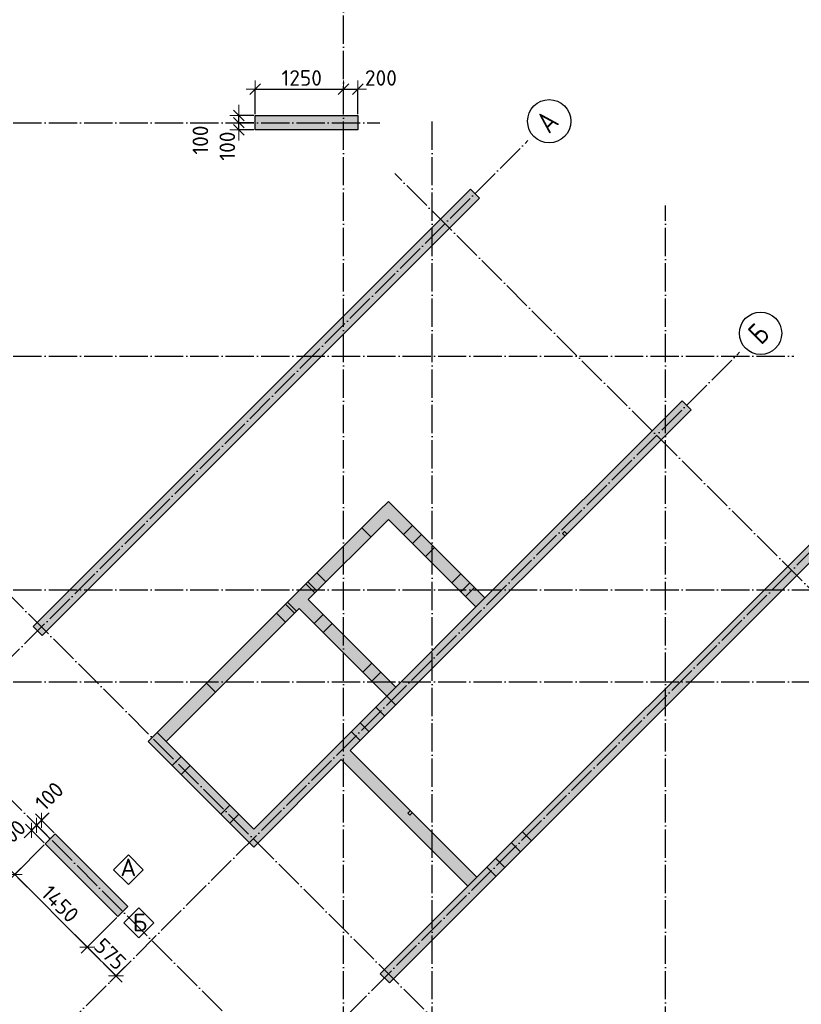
# Model space of a CAD drawing. Header units: millimetres. Extents: x -3495 to 112233, y -3287 to 47686.
# Tile 32 of 43: x 59323 to 70367, y 9342 to 23255. Entities that reach past the tile are written whole.
import ezdxf

# ---------------------------------------------------------------- set-up
doc = ezdxf.new("R2010")
doc.units = ezdxf.units.MM
doc.header["$PDMODE"] = 65
for name, pattern in [('______11', [500, 400, -50, 0, -50]), ('______5', [1100, 800, -100, 100, -100]), ('________', [0])]:
    doc.linetypes.add(name, pattern=pattern)
for name, color, linetype, lineweight in [('Standard', 7, 'Continuous', 25), ('Армирование стержнями_ общее', 40, 'Continuous', 35), ('Размерная линия_ общее', 7, 'Continuous', 13)]:
    doc.layers.add(name, color=color, linetype=linetype, lineweight=lineweight)
doc.layers.add('Осевая линия_ общее', color=7, linetype='______5', lineweight=13, true_color=0xa0a0a0)
doc.styles.add('ISOCPEUR', font='isocpeur.ttf')
doc.dimstyles.new('DIMSTYLE_3', dxfattribs={"dimtxt": 220, "dimasz": 250, "dimexe": 0, "dimexo": 0, "dimgap": 110, "dimtad": 2, "dimdec": 0, "dimrnd": 5, "dimzin": 12, "dimdsep": 46, "dimtxsty": 'ISOCPEUR', "dimblk1": 'ALL_ML_STRICH', "dimblk2": 'ALL_ML_STRICH', "dimsah": 1, "dimcen": 0, "dimclrd": 7, "dimclre": 256, "dimclrt": 7, "dimadec": 0, "dimazin": 0, "dimtfac": 1, "dimtdec": 0, "dimtix": 1, "dimtmove": 2, "dimatfit": 3, "dimfxl": 0, "dimtzin": 0, "dimlwd": 0, "dimlwe": -3, "dimarcsym": 0})
doc.dimstyles.new('DIMSTYLE_8', dxfattribs={"dimtxt": 220, "dimasz": 250, "dimexe": 0, "dimexo": 0, "dimgap": 110, "dimtad": 2, "dimdec": 0, "dimrnd": 5, "dimzin": 12, "dimdsep": 46, "dimtxsty": 'ISOCPEUR', "dimblk1": 'ALL_ML_STRICH', "dimblk2": 'ALL_ML_STRICH', "dimsah": 1, "dimcen": 0, "dimclrd": 7, "dimclre": 256, "dimclrt": 7, "dimadec": 0, "dimazin": 0, "dimtfac": 1, "dimtdec": 0, "dimtix": 1, "dimtmove": 2, "dimatfit": 3, "dimfxl": 0, "dimtvp": 1.2, "dimtzin": 0, "dimlwd": 0, "dimlwe": -3, "dimarcsym": 0})

# ---------------------------------------------------------------- blocks, each defined once
blk = doc.blocks.new('СЛОЖНЫЙ_ОБЪЕКТ_0')
at = {"layer": 'Осевая линия_ общее', "color": 253, "linetype": '______11', "lineweight": -3, "true_color": 0xa0a0a0, "transparency": 33554687}
for p, q in [((63900, -2590), (63900, 47490)), ((47230, 21800), (64410, 21800)), ((65150, -2590), (65150, 21840)), ((50552, 5594), (66505, 21547)), ((71087, 14617), (64624, 21080)), ((68450, -2590), (68450, 20630)), ((53543, 2603), (69496, 18556)), ((47230, 18500), (70260, 18500)), ((55452, 694), (71405, 16646)), ((65387, 8918), (58924, 15381)), ((47230, 15200), (76050, 15200)), ((63952, 7482), (57489, 13945)), ((47230, 13900), (76050, 13900))]:
    blk.add_line(p, q, dxfattribs=at)
at = {"layer": 'Осевая линия_ общее', "color": 7, "linetype": 'Continuous', "lineweight": 25, "transparency": 33554687}
for centre, radius in [((66805, 21820), 306), ((69791, 18824), 299)]:
    blk.add_circle(centre, radius, dxfattribs=at)
at = {"layer": 'Осевая линия_ общее', "color": 7, "linetype": 'Continuous', "lineweight": 25, "transparency": 33554687, "char_height": 300, "attachment_point": 7, "rotation": 45, "style": 'ISOCPEUR'}
for s, insert, width in [('\\W0.82;А', (66802, 21632), 392.65), ('\\W0.80;Б', (69799, 18647), 359.83)]:
    blk.add_mtext(s, dxfattribs=dict(at, insert=insert, width=width))
blk = doc.blocks.new('СЛОЖНЫЙ_ОБЪЕКТ_13')
at = {"layer": 'Армирование стержнями_ общее', "color": 7, "linetype": 'Continuous', "lineweight": 13, "transparency": 33554687}
blk.add_lwpolyline([(60859, 11453), (60649, 11243), (60859, 11033), (61069, 11243), (60859, 11453)], close=True, dxfattribs=at)
at = {"layer": 'Армирование стержнями_ общее', "color": 7, "linetype": 'Continuous', "lineweight": 13, "transparency": 33554687, "insert": (60745, 11277), "char_height": 250, "width": 327.27, "attachment_point": 4, "style": 'ISOCPEUR'}
blk.add_mtext('\\A1;{\\fISOCPEUR|i0|b0;\\H250.000000;\\W1.000000;\\C7;А}\\P', dxfattribs=at)
blk = doc.blocks.new('СЛОЖНЫЙ_ОБЪЕКТ_14')
at = {"layer": 'Армирование стержнями_ общее', "color": 7, "linetype": 'Continuous', "lineweight": 13, "transparency": 33554687}
blk.add_lwpolyline([(61006, 10703), (60796, 10493), (61006, 10283), (61216, 10493), (61006, 10703)], close=True, dxfattribs=at)
at = {"layer": 'Армирование стержнями_ общее', "color": 7, "linetype": 'Continuous', "lineweight": 13, "transparency": 33554687, "insert": (60920, 10498), "char_height": 250, "width": 300, "attachment_point": 4, "style": 'ISOCPEUR'}
blk.add_mtext('\\A1;{\\fISOCPEUR|i0|b0;\\H250.000000;\\W1.000000;\\C7;Б}\\P', dxfattribs=at)
blk = doc.blocks.new('ALL_ML_STRICH')
at = {"color": 0, "linetype": 'ByBlock', "lineweight": -2}
for p, q in [((-1, 0), (0.5, 0)), ((-0.3, -0.3), (0.3, 0.3)), ((0, -0.5), (0, 0.5))]:
    blk.add_line(p, q, dxfattribs=at)
blk = doc.blocks.new('*D220')
at = {"layer": 'DEFPOINTS', "color": 7, "linetype": 'Continuous', "lineweight": 13, "transparency": 33554687}
for p in [(62650, 22272), (62650, 21900), (63900, 21900)]:
    blk.add_point(p, dxfattribs=at)
at = {"layer": 'Размерная линия_ общее', "color": 253, "linetype": 'Continuous', "lineweight": -2, "true_color": 0xa0a0a0, "transparency": 33554687}
for p, q in [((62650, 21920), (62650, 22272)), ((63900, 21920), (63900, 22272))]:
    blk.add_line(p, q, dxfattribs=at)
at = {"layer": 'Размерная линия_ общее', "color": 7, "linetype": 'Continuous', "lineweight": -2, "transparency": 33554687}
blk.add_line((62650, 22272), (63900, 22272), dxfattribs=at)
at = {"layer": 'Размерная линия_ общее', "color": 7, "linetype": 'Continuous', "lineweight": 13, "transparency": 33554687, "xscale": 250, "yscale": 250, "zscale": 250, "rotation": 180}
blk.add_blockref('ALL_ML_STRICH', (62650, 22272), dxfattribs=at)
at = {"layer": 'Размерная линия_ общее', "color": 7, "linetype": 'Continuous', "lineweight": 13, "transparency": 33554687, "xscale": 250, "yscale": 250, "zscale": 250}
blk.add_blockref('ALL_ML_STRICH', (63900, 22272), dxfattribs=at)
at = {"layer": 'Размерная линия_ общее', "color": 7, "linetype": 'Continuous', "lineweight": 13, "transparency": 33554687, "insert": (63308, 22432), "char_height": 220, "width": 880, "attachment_point": 5, "style": 'ISOCPEUR'}
blk.add_mtext('\\A1;{1250}', dxfattribs=at)
blk = doc.blocks.new('*D221')
at = {"layer": 'DEFPOINTS', "color": 7, "linetype": 'Continuous', "lineweight": 13, "transparency": 33554687}
for p in [(63900, 22272), (63900, 21900), (64100, 21900)]:
    blk.add_point(p, dxfattribs=at)
at = {"layer": 'Размерная линия_ общее', "color": 253, "linetype": 'Continuous', "lineweight": -2, "true_color": 0xa0a0a0, "transparency": 33554687}
for p, q in [((63900, 21920), (63900, 22272)), ((64100, 21920), (64100, 22272))]:
    blk.add_line(p, q, dxfattribs=at)
at = {"layer": 'Размерная линия_ общее', "color": 7, "linetype": 'Continuous', "lineweight": -2, "transparency": 33554687}
blk.add_line((63900, 22272), (64100, 22272), dxfattribs=at)
at = {"layer": 'Размерная линия_ общее', "color": 7, "linetype": 'Continuous', "lineweight": 13, "transparency": 33554687, "xscale": 250, "yscale": 250, "zscale": 250, "rotation": 180}
blk.add_blockref('ALL_ML_STRICH', (63900, 22272), dxfattribs=at)
at = {"layer": 'Размерная линия_ общее', "color": 7, "linetype": 'Continuous', "lineweight": 13, "transparency": 33554687, "xscale": 250, "yscale": 250, "zscale": 250}
blk.add_blockref('ALL_ML_STRICH', (64100, 22272), dxfattribs=at)
at = {"layer": 'Размерная линия_ общее', "color": 7, "linetype": 'Continuous', "lineweight": 13, "transparency": 33554687, "insert": (64427, 22432), "char_height": 220, "width": 660, "attachment_point": 5, "style": 'ISOCPEUR'}
blk.add_mtext('\\A1;{200}', dxfattribs=at)
blk = doc.blocks.new('*D244')
at = {"layer": 'DEFPOINTS', "color": 7, "linetype": 'Continuous', "lineweight": 13, "transparency": 33554687}
for p in [(62650, 21800), (62418, 21700), (62650, 21700)]:
    blk.add_point(p, dxfattribs=at)
at = {"layer": 'Размерная линия_ общее', "color": 253, "linetype": 'Continuous', "lineweight": -2, "true_color": 0xa0a0a0, "transparency": 33554687}
for p, q in [((62630, 21800), (62418, 21800)), ((62630, 21700), (62418, 21700))]:
    blk.add_line(p, q, dxfattribs=at)
at = {"layer": 'Размерная линия_ общее', "color": 7, "linetype": 'Continuous', "lineweight": -2, "transparency": 33554687}
blk.add_line((62418, 21700), (62418, 21800), dxfattribs=at)
at = {"layer": 'Размерная линия_ общее', "color": 7, "linetype": 'Continuous', "lineweight": 13, "transparency": 33554687, "xscale": 250, "yscale": 250, "zscale": 250}
for p, rotation in [((62418, 21700), 270), ((62418, 21800), 90)]:
    blk.add_blockref('ALL_ML_STRICH', p, dxfattribs=dict(at, rotation=rotation))
at = {"layer": 'Размерная линия_ общее', "color": 7, "linetype": 'Continuous', "lineweight": 13, "transparency": 33554687, "insert": (62256, 21469), "char_height": 220, "width": 660, "attachment_point": 5, "rotation": 90, "style": 'ISOCPEUR'}
blk.add_mtext('\\A1;{100}', dxfattribs=at)
blk = doc.blocks.new('*D245')
at = {"layer": 'DEFPOINTS', "color": 7, "linetype": 'Continuous', "lineweight": 13, "transparency": 33554687}
for p in [(62650, 21900), (62418, 21800), (62650, 21800)]:
    blk.add_point(p, dxfattribs=at)
at = {"layer": 'Размерная линия_ общее', "color": 253, "linetype": 'Continuous', "lineweight": -2, "true_color": 0xa0a0a0, "transparency": 33554687}
for p, q in [((62630, 21900), (62418, 21900)), ((62630, 21800), (62418, 21800))]:
    blk.add_line(p, q, dxfattribs=at)
at = {"layer": 'Размерная линия_ общее', "color": 7, "linetype": 'Continuous', "lineweight": -2, "transparency": 33554687}
blk.add_line((62418, 21800), (62418, 21900), dxfattribs=at)
at = {"layer": 'Размерная линия_ общее', "color": 7, "linetype": 'Continuous', "lineweight": 13, "transparency": 33554687, "xscale": 250, "yscale": 250, "zscale": 250}
for p, rotation in [((62418, 21800), 270), ((62418, 21900), 90)]:
    blk.add_blockref('ALL_ML_STRICH', p, dxfattribs=dict(at, rotation=rotation))
at = {"layer": 'Размерная линия_ общее', "color": 7, "linetype": 'Continuous', "lineweight": 13, "transparency": 33554687, "insert": (61876, 21554), "char_height": 220, "width": 660, "attachment_point": 5, "rotation": 90, "style": 'ISOCPEUR'}
blk.add_mtext('\\A1;{100}', dxfattribs=at)
blk = doc.blocks.new('*D304')
at = {"layer": 'DEFPOINTS', "color": 7, "linetype": 'Continuous', "lineweight": 13, "transparency": 33554687}
for p in [(59684, 11608), (59252, 11176), (60710, 10583)]:
    blk.add_point(p, dxfattribs=at)
at = {"layer": 'Размерная линия_ общее', "color": 253, "linetype": 'Continuous', "lineweight": -2, "true_color": 0xa0a0a0, "transparency": 33554687}
for p, q in [((59670, 11594), (59252, 11176)), ((60696, 10569), (60278, 10151))]:
    blk.add_line(p, q, dxfattribs=at)
at = {"layer": 'Размерная линия_ общее', "color": 7, "linetype": 'Continuous', "lineweight": -2, "transparency": 33554687}
blk.add_line((59252, 11176), (60278, 10151), dxfattribs=at)
at = {"layer": 'Размерная линия_ общее', "color": 7, "linetype": 'Continuous', "lineweight": 13, "transparency": 33554687, "xscale": 250, "yscale": 250, "zscale": 250}
for p, rotation in [((59252, 11176), 134.9999999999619), ((60278, 10151), 314.9999999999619)]:
    blk.add_blockref('ALL_ML_STRICH', p, dxfattribs=dict(at, rotation=rotation))
at = {"layer": 'Размерная линия_ общее', "color": 7, "linetype": 'Continuous', "lineweight": 13, "transparency": 33554687, "insert": (59894, 10761), "char_height": 220, "width": 880, "attachment_point": 5, "rotation": 315, "style": 'ISOCPEUR'}
blk.add_mtext('\\A1;{1450}', dxfattribs=at)
blk = doc.blocks.new('*D305')
at = {"layer": 'DEFPOINTS', "color": 7, "linetype": 'Continuous', "lineweight": 13, "transparency": 33554687}
for p in [(60710, 10583), (60278, 10151), (60824, 9884)]:
    blk.add_point(p, dxfattribs=at)
at = {"layer": 'Размерная линия_ общее', "color": 253, "linetype": 'Continuous', "lineweight": -2, "true_color": 0xa0a0a0, "transparency": 33554687}
for p, q in [((60696, 10569), (60278, 10151)), ((60810, 9870), (60684, 9744))]:
    blk.add_line(p, q, dxfattribs=at)
at = {"layer": 'Размерная линия_ общее', "color": 7, "linetype": 'Continuous', "lineweight": -2, "transparency": 33554687}
blk.add_line((60278, 10151), (60684, 9744), dxfattribs=at)
at = {"layer": 'Размерная линия_ общее', "color": 7, "linetype": 'Continuous', "lineweight": 13, "transparency": 33554687, "xscale": 250, "yscale": 250, "zscale": 250}
for p, rotation in [((60278, 10151), 134.9999999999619), ((60684, 9744), 314.9999999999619)]:
    blk.add_blockref('ALL_ML_STRICH', p, dxfattribs=dict(at, rotation=rotation))
at = {"layer": 'Размерная линия_ общее', "color": 7, "linetype": 'Continuous', "lineweight": 13, "transparency": 33554687, "insert": (60602, 10053), "char_height": 220, "width": 660, "attachment_point": 5, "rotation": 315, "style": 'ISOCPEUR'}
blk.add_mtext('\\A1;{575}', dxfattribs=at)
blk = doc.blocks.new('*D337')
at = {"layer": 'DEFPOINTS', "color": 7, "linetype": 'Continuous', "lineweight": 13, "transparency": 33554687}
for p in [(59633, 11943), (59826, 11750), (59755, 11679)]:
    blk.add_point(p, dxfattribs=at)
at = {"layer": 'Размерная линия_ общее', "color": 7, "linetype": 'Continuous', "lineweight": -2, "transparency": 33554687}
blk.add_line((59633, 11943), (59562, 11872), dxfattribs=at)
at = {"layer": 'Размерная линия_ общее', "color": 253, "linetype": 'Continuous', "lineweight": -2, "true_color": 0xa0a0a0, "transparency": 33554687}
for p, q in [((59741, 11693), (59562, 11872)), ((59812, 11764), (59633, 11943))]:
    blk.add_line(p, q, dxfattribs=at)
at = {"layer": 'Размерная линия_ общее', "color": 7, "linetype": 'Continuous', "lineweight": 13, "transparency": 33554687, "xscale": 250, "yscale": 250, "zscale": 250}
for p, rotation in [((59633, 11943), 44.99999999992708), ((59562, 11872), 224.999999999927)]:
    blk.add_blockref('ALL_ML_STRICH', p, dxfattribs=dict(at, rotation=rotation))
at = {"layer": 'Размерная линия_ общее', "color": 7, "linetype": 'Continuous', "lineweight": 13, "transparency": 33554687, "insert": (59741, 12283), "char_height": 220, "width": 660, "attachment_point": 5, "rotation": 45, "style": 'ISOCPEUR'}
blk.add_mtext('\\A1;{100}', dxfattribs=at)
blk = doc.blocks.new('*D338')
at = {"layer": 'DEFPOINTS', "color": 7, "linetype": 'Continuous', "lineweight": 13, "transparency": 33554687}
for p in [(59562, 11872), (59684, 11608), (59755, 11679)]:
    blk.add_point(p, dxfattribs=at)
at = {"layer": 'Размерная линия_ общее', "color": 7, "linetype": 'Continuous', "lineweight": -2, "transparency": 33554687}
blk.add_line((59562, 11872), (59491, 11801), dxfattribs=at)
at = {"layer": 'Размерная линия_ общее', "color": 253, "linetype": 'Continuous', "lineweight": -2, "true_color": 0xa0a0a0, "transparency": 33554687}
for p, q in [((59741, 11693), (59562, 11872)), ((59670, 11622), (59491, 11801))]:
    blk.add_line(p, q, dxfattribs=at)
at = {"layer": 'Размерная линия_ общее', "color": 7, "linetype": 'Continuous', "lineweight": 13, "transparency": 33554687, "xscale": 250, "yscale": 250, "zscale": 250}
for p, rotation in [((59562, 11872), 44.99999999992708), ((59491, 11801), 224.999999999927)]:
    blk.add_blockref('ALL_ML_STRICH', p, dxfattribs=dict(at, rotation=rotation))
at = {"layer": 'Размерная линия_ общее', "color": 7, "linetype": 'Continuous', "lineweight": 13, "transparency": 33554687, "insert": (59208, 11747), "char_height": 220, "width": 660, "attachment_point": 5, "rotation": 45, "style": 'ISOCPEUR'}
blk.add_mtext('\\A1;{100}', dxfattribs=at)

msp = doc.modelspace()

# ---------------------------------------------------------------- hatches: boundary and pattern name
at = {"linetype": 'Continuous', "lineweight": 13, "transparency": 33554687}
for points in [[(64100, 21700), (64100, 21900), (62650, 21900), (62650, 21700)], [(59511.2, 14680.6), (59638.5, 14553.3), (65818.6, 20733.4), (65691.3, 20860.7)], [(68809.7, 17742.4), (68682.4, 17869.6), (65896.4, 15083.6), (65769.1, 14956.4), (64637.8, 13825), (64510.5, 13697.7), (62502.3, 11689.5), (62629.6, 11562.2)], [(64531.7, 16193.8), (64404.4, 16321.1), (63273, 15189.7), (63400.3, 15062.4)], [(64418.5, 9773.3), (64545.8, 9646), (70725.9, 15826.1), (70598.7, 15953.4), (65783.3, 11138), (65656, 11010.7)], [(63273, 15189.7), (63145.8, 15062.4), (64510.5, 13697.7), (64637.8, 13825)], [(63273, 14935.1), (63145.8, 15062.4), (61264.9, 13181.5), (61392.1, 13054.2)], [(61264.9, 13181.5), (61137.6, 13054.2), (62502.3, 11689.5), (62629.6, 11816.8), (61392.1, 13054.2)], [(63994.3, 12927), (63867, 12799.7), (65656, 11010.7), (65783.3, 11138)], [(60709.8, 10582.9), (60851.2, 10724.3), (59825.9, 11749.6), (59684.5, 11608.2)]]:
    msp.add_hatch(color=7, dxfattribs=at).paths.add_polyline_path(points)
at = {"layer": 'Standard', "linetype": 'Continuous', "lineweight": 13, "transparency": 33554687}
msp.add_hatch(color=7, dxfattribs=at).paths.add_polyline_path([(64531.7, 16448.4), (64404.4, 16321.1), (65769.1, 14956.4), (65896.4, 15083.6)])

# ---------------------------------------------------------------- linework, layer by layer
at = {"color": 7, "linetype": 'Continuous', "lineweight": -3, "transparency": 33554687}
for p, q in [((62650, 21700), (62650, 21900)), ((62650, 21900), (64100, 21900)), ((64100, 21900), (64100, 21700)), ((64100, 21700), (62650, 21700)), ((59511.2, 14680.6), (65691.3, 20860.7)), ((65818.6, 20733.4), (59638.5, 14553.3)), ((65691.3, 20860.7), (65818.6, 20733.4)), ((65896.4, 15083.6), (68682.4, 17869.6)), ((68682.4, 17869.6), (68809.7, 17742.4)), ((68809.7, 17742.4), (63994.3, 12927)), ((63273, 15189.7), (64404.4, 16321.1)), ((64531.7, 16193.8), (63400.3, 15062.4)), ((65783.3, 11138), (70598.7, 15953.4)), ((70725.9, 15826.1), (64545.8, 9646)), ((63145.8, 15062.4), (63273, 15189.7)), ((61264.9, 13181.5), (63145.8, 15062.4)), ((63400.3, 15062.4), (64637.8, 13825)), ((63273, 14935.1), (61392.1, 13054.2)), ((64510.5, 13697.7), (63273, 14935.1)), ((64637.8, 13825), (65769.1, 14956.4)), ((59638.5, 14553.3), (59511.2, 14680.6)), ((64637.8, 13825), (64510.5, 13697.7)), ((62629.6, 11816.8), (64510.5, 13697.7)), ((61137.6, 13054.2), (61264.9, 13181.5)), ((61392.1, 13054.2), (61264.9, 13181.5)), ((62502.3, 11689.5), (61137.6, 13054.2)), ((61392.1, 13054.2), (62629.6, 11816.8)), ((63994.3, 12927), (65783.3, 11138)), ((63867, 12799.7), (62629.6, 11562.2)), ((65656, 11010.7), (63867, 12799.7)), ((59684.5, 11608.2), (59825.9, 11749.6)), ((59825.9, 11749.6), (60851.2, 10724.3)), ((62629.6, 11562.2), (62502.3, 11689.5)), ((60709.8, 10582.9), (59684.5, 11608.2)), ((65783.3, 11138), (65656, 11010.7)), ((64418.5, 9773.3), (65656, 11010.7)), ((60851.2, 10724.3), (60709.8, 10582.9)), ((64545.8, 9646), (64418.5, 9773.3))]:
    msp.add_line(p, q, dxfattribs=at)
at = {"color": 253, "linetype": '________', "lineweight": -3, "true_color": 0xababab, "transparency": 33554687}
for p, q in [((64284.2, 15946.3), (64156.9, 16073.6)), ((67020.7, 16024.1), (66992.4, 15995.8)), ((67056.1, 15988.7), (67020.7, 16024.1)), ((66992.4, 15995.8), (67027.8, 15960.5)), ((63520.5, 15182.6), (63393.2, 15309.9)), ((63520.5, 15437.2), (63647.8, 15309.9)), ((63365, 15281.6), (63492.2, 15154.3)), ((63078.6, 14995.2), (63205.9, 14868)), ((63234.1, 14896.3), (63106.9, 15023.5)), ((63078.6, 14740.7), (62951.3, 14868)), ((63612.4, 14850.3), (63485.2, 14723)), ((63612.4, 14595.7), (63739.7, 14723)), ((64298.3, 14164.4), (64171.1, 14037.1)), ((64298.3, 13909.8), (64425.6, 14037.1)), ((61961.4, 13878), (62088.6, 13750.7)), ((64637.8, 13570.4), (64510.5, 13697.7)), ((64354.9, 13542.1), (64482.2, 13414.9)), ((64259.5, 13192.1), (64132.2, 13319.4)), ((64008.4, 13195.7), (64135.7, 13068.4)), ((61604.3, 12842.1), (61477, 12714.8)), ((61604.3, 12587.6), (61731.5, 12714.8)), ((62290.2, 12156.2), (62162.9, 12028.9)), ((62290.2, 11901.7), (62417.4, 12028.9)), ((64842.8, 12078.4), (64807.5, 12043.1)), ((64807.5, 12043.1), (64835.7, 12014.8)), ((64835.7, 12014.8), (64871.1, 12050.2)), ((66554, 11654.2), (66426.7, 11781.4)), ((66271.2, 11625.9), (66398.4, 11498.6)), ((65924.7, 11279.4), (66052, 11152.1)), ((66175.7, 11275.9), (66048.4, 11403.1))]:
    msp.add_line(p, q, dxfattribs=at)
at = {"layer": 'Standard', "color": 7, "linetype": 'Continuous', "lineweight": -3, "transparency": 33554687}
for p, q in [((64404.4, 16321.1), (64531.7, 16448.4)), ((64531.7, 16448.4), (65896.4, 15083.6)), ((65769.1, 14956.4), (64531.7, 16193.8)), ((65896.4, 15083.6), (65769.1, 14956.4))]:
    msp.add_line(p, q, dxfattribs=at)
at = {"layer": 'Standard', "color": 253, "linetype": '________', "lineweight": -3, "true_color": 0xababab, "transparency": 33554687}
for p, q in [((64871.1, 16108.9), (64743.8, 15981.7)), ((64871.1, 15854.4), (64998.4, 15981.7)), ((65182.2, 15797.8), (65054.9, 15670.5)), ((65557, 15423), (65429.7, 15295.8)), ((65557, 15168.5), (65684.3, 15295.8)), ((65620.6, 15104.9), (65747.9, 15232.1))]:
    msp.add_line(p, q, dxfattribs=at)

# ---------------------------------------------------------------- block references
at = {"layer": 'Армирование стержнями_ общее', "color": 7, "linetype": 'Continuous', "lineweight": 13, "transparency": 33554687}
for name in ['СЛОЖНЫЙ_ОБЪЕКТ_13', 'СЛОЖНЫЙ_ОБЪЕКТ_14']:
    msp.add_blockref(name, (0, 0), dxfattribs=at)
at = {"layer": 'Осевая линия_ общее', "color": 253, "linetype": '______11', "lineweight": -3, "true_color": 0xa0a0a0, "transparency": 33554687}
msp.add_blockref('СЛОЖНЫЙ_ОБЪЕКТ_0', (0, 0), dxfattribs=at)

# ---------------------------------------------------------------- dimensions: what is measured, and where the dimension line sits
at = {"layer": 'Размерная линия_ общее', "color": 7, "linetype": 'Continuous', "lineweight": 13, "transparency": 33554687}
for base, p1, p2, dimstyle, picture, middle in [((63900, 22272.3), (62650, 21920), (63900, 21920), 'DIMSTYLE_3', '*D220', (63308, 22432.3)), ((64100, 22272.3), (63900, 21920), (64100, 21920), 'DIMSTYLE_8', '*D221', (64426.7, 22431.7))]:
    dim = msp.add_linear_dim(base=base, p1=p1, p2=p2, dimstyle=dimstyle, override={"dimpost": '<>', "dimclrd": 7, "dimclre": 253, "dimclrt": 7, "dimlwd": 0, "dimlwe": 65533}, dxfattribs=at)
    dim.commit()
    dim.dimension.update_dxf_attribs({"geometry": picture, "text_midpoint": middle, "dimtype": 160})
for base, p1, p2, angle, dimstyle, picture, middle in [((62418, 21900), (62630, 21800), (62630, 21900), 90, 'DIMSTYLE_8', '*D245', (61875.6, 21554.1)), ((62418, 21800), (62630, 21700), (62630, 21800), 90, 'DIMSTYLE_8', '*D244', (62255.6, 21468.8)), ((59561.9, 11872.2), (59811.7, 11763.8), (59741, 11693.1), 225, 'DIMSTYLE_8', '*D337', (59741, 12282.6)), ((59491.2, 11801.4), (59741, 11693.1), (59670.3, 11622.4), 225, 'DIMSTYLE_8', '*D338', (59208.2, 11747.4)), ((60277.6, 10150.7), (59670.3, 11594.1), (60695.6, 10568.8), 315, 'DIMSTYLE_3', '*D304', (59893.7, 10761)), ((60684.2, 9744.2), (60695.6, 10568.8), (60809.8, 9869.8), 315, 'DIMSTYLE_8', '*D305', (60601.8, 10052.8))]:
    dim = msp.add_linear_dim(base=base, p1=p1, p2=p2, angle=angle, dimstyle=dimstyle, override={"dimpost": '<>', "dimclrd": 7, "dimclre": 253, "dimclrt": 7, "dimlwd": 0, "dimlwe": 65533}, dxfattribs=at)
    dim.commit()
    dim.dimension.update_dxf_attribs({"geometry": picture, "text_midpoint": middle, "dimtype": 160})

doc.saveas('drawing.dxf')
